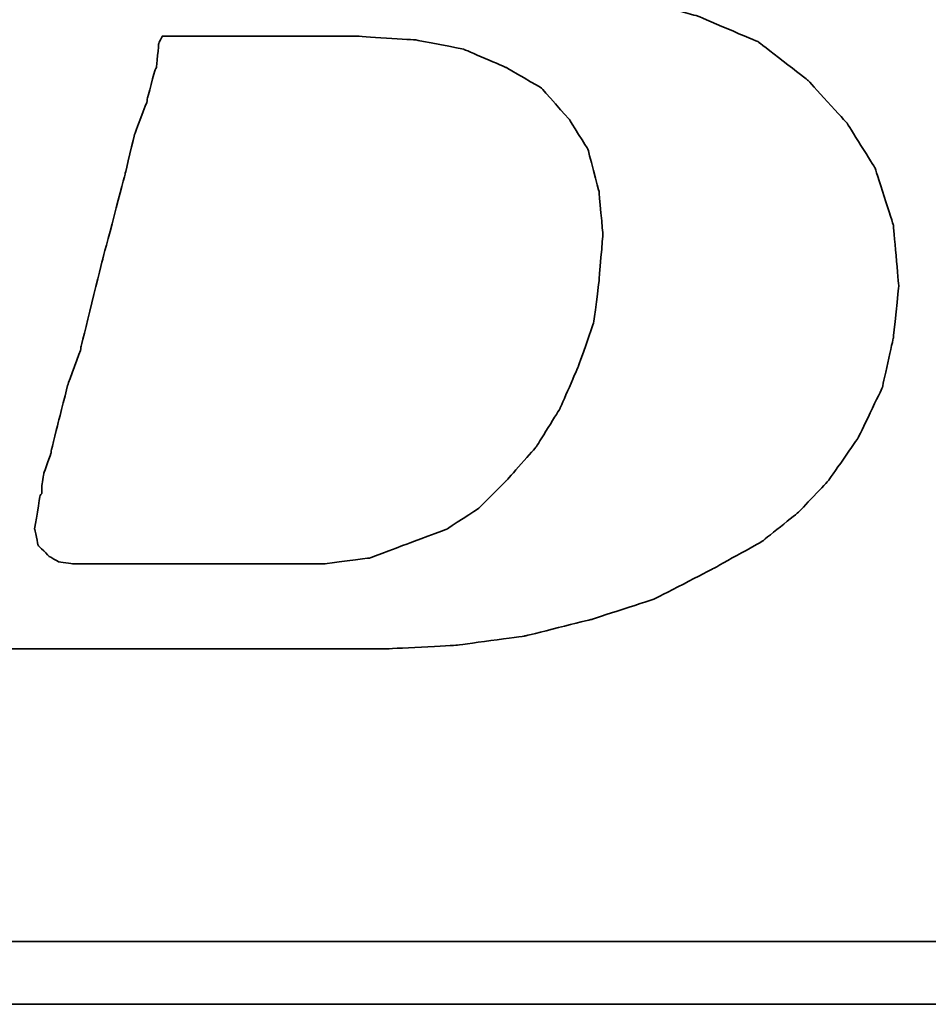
# Model space of a CAD drawing. Header units: millimetres. Extents: x 1396 to 1813, y -216 to -72.
# Tile 28 of 53: x 1712.74 to 1714.68, y -168.09 to -165.99. Entities that reach past the tile are written whole.
import ezdxf

# ---------------------------------------------------------------- set-up
doc = ezdxf.new("R2010")
doc.units = ezdxf.units.MM
doc.layers.add('DIM', color=4, linetype='CONTINUOUS')
doc.layers.add('layer 1', color=7, linetype='CONTINUOUS')

# ---------------------------------------------------------------- blocks, each defined once
blk = doc.blocks.new('TBI MOTION logo(完整正式版)')
at = {"layer": 'layer 1', "color": 22, "lineweight": 35}
for points, knots in [([(-64.65375, -6.86375), (-64.65375, -6.86375), (-64.84375, -7.29625), (-64.84375, -7.29625), (-64.84375, -7.29625), (-64.84375, -7.29625), (-64.86875, -7.34375), (-64.86875, -7.34375), (-64.86875, -7.34375), (-64.86875, -7.34375), (-64.86875, -7.36875), (-64.86875, -7.36875), (-64.86875, -7.36875), (-64.86875, -7.36875), (-65.15375, -7.65375), (-65.15375, -7.65375), (-65.15375, -7.65375), (-65.15375, -7.65375), (-65.17875, -7.65375), (-65.17875, -7.65375), (-65.17875, -7.65375), (-65.17875, -7.65375), (-65.20375, -7.67875), (-65.20375, -7.67875), (-65.20375, -7.67875), (-65.20375, -7.67875), (-65.58875, -7.87125), (-65.58875, -7.87125), (-65.58875, -7.87125), (-65.58875, -7.87125), (-65.63375, -7.87125), (-65.63375, -7.87125), (-65.63375, -7.87125), (-65.63375, -7.87125), (-65.65875, -7.89375), (-65.65875, -7.89375), (-65.65875, -7.89375), (-65.65875, -7.89375), (-66.09375, -7.94375), (-66.09375, -7.94375), (-66.09375, -7.94375), (-66.09375, -7.94375), (-66.11375, -7.94375), (-66.11375, -7.94375), (-66.11375, -7.94375), (-66.11375, -7.94375), (-66.16375, -7.94375), (-66.16375, -7.94375), (-66.16375, -7.94375), (-66.16375, -7.94375), (-66.30875, -7.94375), (-66.30875, -7.94375), (-66.30875, -7.94375), (-66.30875, -7.94375), (-66.69375, -7.94375), (-66.69375, -7.94375), (-66.69375, -7.94375), (-66.69375, -7.94375), (-67.07375, -7.94375), (-67.07375, -7.94375), (-67.07375, -7.94375), (-67.07375, -7.94375), (-67.12375, -7.94375), (-67.12375, -7.94375), (-67.12375, -7.94375), (-67.12375, -7.94375), (-67.12375, -7.96625), (-67.12375, -7.96625), (-67.12375, -7.96625), (-67.12375, -7.96625), (-67.14875, -7.99125), (-67.14875, -7.99125), (-67.14875, -7.99125), (-67.14875, -7.99125), (-67.24375, -8.34875), (-67.24375, -8.34875), (-67.24375, -8.34875), (-67.24375, -8.34875), (-67.31375, -8.68625), (-67.31375, -8.68625), (-67.31375, -8.68625), (-67.31375, -8.68625), (-67.26875, -8.68625), (-67.26875, -8.68625), (-67.26875, -8.68625), (-67.26875, -8.68625), (-67.07375, -8.68625), (-67.07375, -8.68625), (-67.07375, -8.68625), (-67.07375, -8.68625), (-66.54875, -8.68625), (-66.54875, -8.68625), (-66.54875, -8.68625), (-66.54875, -8.68625), (-65.82625, -8.68625), (-65.82625, -8.68625), (-65.82625, -8.68625), (-65.82625, -8.68625), (-65.01375, -8.68625), (-65.01375, -8.68625), (-65.01375, -8.68625), (-65.01375, -8.68625), (-64.05375, -8.68625), (-64.05375, -8.68625), (-64.05375, -8.68625), (-64.05375, -8.68625), (-62.08375, -8.68625), (-62.08375, -8.68625), (-62.08375, -8.68625), (-62.08375, -8.68625), (-60.06875, -8.68625), (-60.06875, -8.68625), (-60.06875, -8.68625), (-60.06875, -8.68625), (-59.10875, -8.68625), (-59.10875, -8.68625), (-59.10875, -8.68625), (-59.10875, -8.68625), (-58.29375, -8.68625), (-58.29375, -8.68625), (-58.29375, -8.68625), (-58.29375, -8.68625), (-57.57375, -8.68625), (-57.57375, -8.68625), (-57.57375, -8.68625), (-57.57375, -8.68625), (-57.04875, -8.68625), (-57.04875, -8.68625), (-57.04875, -8.68625), (-57.04875, -8.68625), (-56.85375, -8.68625), (-56.85375, -8.68625), (-56.85375, -8.68625), (-56.85375, -8.68625), (-56.70875, -8.68625), (-56.70875, -8.68625), (-56.70875, -8.68625), (-56.70875, -8.68625), (-56.61375, -8.68625), (-56.61375, -8.68625), (-56.61375, -8.68625), (-56.61375, -8.68625), (-56.56875, -8.68625), (-56.56875, -8.68625), (-56.56875, -8.68625), (-56.56875, -8.68625), (-55.65375, -8.63875), (-55.65375, -8.63875), (-55.65375, -8.63875), (-55.65375, -8.63875), (-54.76875, -8.51875), (-54.76875, -8.51875), (-54.76875, -8.51875), (-54.76875, -8.51875), (-53.90375, -8.30375), (-53.90375, -8.30375), (-53.90375, -8.30375), (-53.90375, -8.30375), (-53.08875, -8.03875), (-53.08875, -8.03875), (-53.08875, -8.03875), (-53.08875, -8.03875), (-52.34375, -7.65375), (-52.34375, -7.65375), (-52.34375, -7.65375), (-52.34375, -7.65375), (-51.69875, -7.29625), (-51.69875, -7.29625), (-51.69875, -7.29625), (-51.69875, -7.29625), (-51.21875, -6.91125), (-51.21875, -6.91125), (-51.21875, -6.91125), (-51.21875, -6.91125), (-50.83375, -6.50375), (-50.83375, -6.50375), (-50.83375, -6.50375), (-50.83375, -6.50375), (-50.44875, -5.94875), (-50.44875, -5.94875), (-50.44875, -5.94875), (-50.44875, -5.94875), (-50.13875, -5.30375), (-50.13875, -5.30375), (-50.13875, -5.30375), (-50.13875, -5.30375), (-49.99375, -4.65375), (-49.99375, -4.65375), (-49.99375, -4.65375), (-49.99375, -4.65375), (-49.92375, -3.98375), (-49.92375, -3.98375), (-49.92375, -3.98375), (-49.92375, -3.98375), (-49.99375, -3.19374), (-49.99375, -3.19374), (-49.99375, -3.19374), (-49.99375, -3.19374), (-50.23374, -2.44874), (-50.23374, -2.44874), (-50.23374, -2.44874), (-50.23374, -2.44874), (-50.59375, -1.87374), (-50.59375, -1.87374), (-50.59375, -1.87374), (-50.59375, -1.87374), (-51.09875, -1.31874), (-51.09875, -1.31874), (-51.09875, -1.31874), (-51.09875, -1.31874), (-51.74375, -0.81875), (-51.74375, -0.81875), (-51.74375, -0.81875), (-51.74375, -0.81875), (-52.53875, -0.48125), (-52.53875, -0.48125), (-52.53875, -0.48125), (-52.53875, -0.48125), (-53.47375, -0.21875), (-53.47375, -0.21875), (-53.47375, -0.21875), (-53.47375, -0.21875), (-54.52875, -0.04874), (-54.52875, -0.04874), (-54.52875, -0.04874), (-54.52875, -0.04874), (-55.65375, 0.12125), (-55.65375, 0.12125), (-55.65375, 0.12125), (-55.65375, 0.12125), (-54.50375, 0.28624), (-54.50375, 0.28624), (-54.50375, 0.28624), (-54.50375, 0.28624), (-53.83375, 0.38124), (-53.83375, 0.38124), (-53.83375, 0.38124), (-53.83375, 0.38124), (-53.18375, 0.50125), (-53.18375, 0.50125), (-53.18375, 0.50125), (-53.18375, 0.50125), (-52.55875, 0.66874), (-52.55875, 0.66874), (-52.55875, 0.66874), (-52.55875, 0.66874), (-52.03375, 0.86124), (-52.03375, 0.86124), (-52.03375, 0.86124), (-52.03375, 0.86124), (-51.50374, 1.03124), (-51.50374, 1.03124), (-51.50374, 1.03124), (-51.50374, 1.03124), (-51.09875, 1.27125), (-51.09875, 1.27125), (-51.09875, 1.27125), (-51.09875, 1.27125), (-50.71375, 1.48624), (-50.71375, 1.48624), (-50.71375, 1.48624), (-50.71375, 1.48624), (-50.37625, 1.77625), (-50.37625, 1.77625), (-50.37625, 1.77625), (-50.37625, 1.77625), (-49.82375, 2.37625), (-49.82375, 2.37625), (-49.82375, 2.37625), (-49.82375, 2.37625), (-49.41875, 2.99625), (-49.41875, 2.99625), (-49.41875, 2.99625), (-49.41875, 2.99625), (-49.22375, 3.76625), (-49.22375, 3.76625), (-49.22375, 3.76625), (-49.22375, 3.76625), (-49.15375, 4.50874), (-49.15375, 4.50874), (-49.15375, 4.50874), (-49.15375, 4.50874), (-49.20375, 5.25125), (-49.20375, 5.25125), (-49.20375, 5.25125), (-49.20375, 5.25125), (-49.41875, 5.92625), (-49.41875, 5.92625), (-49.41875, 5.92625), (-49.41875, 5.92625), (-49.77875, 6.47625), (-49.77875, 6.47625), (-49.77875, 6.47625), (-49.77875, 6.47625), (-50.33125, 7.02624), (-50.33125, 7.02624), (-50.33125, 7.02624), (-50.33125, 7.02624), (-51.00125, 7.43625), (-51.00125, 7.43625), (-51.00125, 7.43625), (-51.00125, 7.43625), (-51.79375, 7.72625), (-51.79375, 7.72625), (-51.79375, 7.72625), (-51.79375, 7.72625), (-52.72875, 7.89124), (-52.72875, 7.89124), (-52.72875, 7.89124), (-52.72875, 7.89124), (-53.83375, 7.98625), (-53.83375, 7.98625), (-53.83375, 7.98625), (-53.83375, 7.98625), (-53.92875, 7.98625), (-53.92875, 7.98625), (-53.92875, 7.98625), (-53.92875, 7.98625), (-54.26375, 7.98625), (-54.26375, 7.98625), (-54.26375, 7.98625), (-54.26375, 7.98625), (-54.74375, 7.98625), (-54.74375, 7.98625), (-54.74375, 7.98625), (-54.74375, 7.98625), (-55.36875, 7.98625), (-55.36875, 7.98625), (-55.36875, 7.98625), (-55.36875, 7.98625), (-56.13375, 7.98625), (-56.13375, 7.98625), (-56.13375, 7.98625), (-56.13375, 7.98625), (-56.94875, 7.98625), (-56.94875, 7.98625), (-56.94875, 7.98625), (-56.94875, 7.98625), (-58.77625, 7.98625), (-58.77625, 7.98625), (-58.77625, 7.98625), (-58.77625, 7.98625), (-60.59875, 7.98625), (-60.59875, 7.98625), (-60.59875, 7.98625), (-60.59875, 7.98625), (-61.41375, 7.98625), (-61.41375, 7.98625), (-61.41375, 7.98625), (-61.41375, 7.98625), (-62.17875, 7.98625), (-62.17875, 7.98625), (-62.17875, 7.98625), (-62.17875, 7.98625), (-62.80375, 7.98625), (-62.80375, 7.98625), (-62.80375, 7.98625), (-62.80375, 7.98625), (-63.30625, 7.98625), (-63.30625, 7.98625), (-63.30625, 7.98625), (-63.30625, 7.98625), (-63.57375, 7.98625), (-63.57375, 7.98625), (-63.57375, 7.98625), (-63.57375, 7.98625), (-63.57375, 7.96375), (-63.57375, 7.96375), (-63.57375, 7.96375), (-63.57375, 7.96375), (-63.59875, 7.94125), (-63.59875, 7.94125), (-63.59875, 7.94125), (-63.59875, 7.94125), (-63.69375, 7.55625), (-63.69375, 7.55625), (-63.69375, 7.55625), (-63.69375, 7.55625), (-63.76375, 7.24624), (-63.76375, 7.24624), (-63.76375, 7.24624), (-63.76375, 7.24624), (-63.23875, 7.24624), (-63.23875, 7.24624), (-63.23875, 7.24624), (-63.23875, 7.24624), (-62.75875, 7.24624), (-62.75875, 7.24624), (-62.75875, 7.24624), (-62.75875, 7.24624), (-62.61125, 7.24624), (-62.61125, 7.24624), (-62.61125, 7.24624), (-62.61125, 7.24624), (-62.56625, 7.24624), (-62.56625, 7.24624), (-62.56625, 7.24624), (-62.56625, 7.24624), (-62.22875, 7.24624), (-62.22875, 7.24624), (-62.22875, 7.24624), (-62.22875, 7.24624), (-62.20375, 7.24624), (-62.20375, 7.24624), (-62.20375, 7.24624), (-62.20375, 7.24624), (-62.17875, 7.21875), (-62.17875, 7.21875), (-62.17875, 7.21875), (-62.17875, 7.21875), (-61.96375, 7.17125), (-61.96375, 7.17125), (-61.96375, 7.17125), (-61.96375, 7.17125), (-61.72375, 7.12624), (-61.72375, 7.12624), (-61.72375, 7.12624), (-61.72375, 7.12624), (-61.70375, 7.12624), (-61.70375, 7.12624), (-61.70375, 7.12624), (-61.70375, 7.12624), (-61.55875, 7.07624), (-61.55875, 7.07624), (-61.55875, 7.07624), (-61.55875, 7.07624), (-61.50875, 7.07624), (-61.50875, 7.07624), (-61.50875, 7.07624), (-61.50875, 7.07624), (-61.48375, 7.02624), (-61.48375, 7.02624), (-61.48375, 7.02624), (-61.48375, 7.02624), (-61.31875, 6.83375), (-61.31875, 6.83375), (-61.31875, 6.83375), (-61.31875, 6.83375), (-61.29375, 6.81125), (-61.29375, 6.81125), (-61.29375, 6.81125), (-61.29375, 6.81125), (-61.29375, 6.78625), (-61.29375, 6.78625), (-61.29375, 6.78625), (-61.29375, 6.78625), (-61.19875, 6.50124), (-61.19875, 6.50124), (-61.19875, 6.50124), (-61.19875, 6.50124), (-61.17375, 6.45124), (-61.17375, 6.45124), (-61.17375, 6.45124), (-61.17375, 6.45124), (-61.19875, 6.40625), (-61.19875, 6.40625), (-61.19875, 6.40625), (-61.19875, 6.40625), (-61.26875, 5.99624), (-61.26875, 5.99624), (-61.26875, 5.99624), (-61.26875, 5.99624), (-61.26875, 5.85125), (-61.26875, 5.85125), (-61.26875, 5.85125), (-61.26875, 5.85125), (-61.26875, 5.82625), (-61.26875, 5.82625), (-61.26875, 5.82625), (-61.26875, 5.82625), (-61.29375, 5.80625), (-61.29375, 5.80625), (-61.29375, 5.80625), (-61.29375, 5.80625), (-61.34125, 5.66125), (-61.34125, 5.66125), (-61.34125, 5.66125), (-61.34125, 5.66125), (-61.41375, 5.44625), (-61.41375, 5.44625), (-61.41375, 5.44625), (-61.41375, 5.44625), (-61.48375, 5.15625), (-61.48375, 5.15625), (-61.48375, 5.15625), (-61.48375, 5.15625), (-61.58375, 4.82124), (-61.58375, 4.82124), (-61.58375, 4.82124), (-61.58375, 4.82124), (-61.79875, 4.00375), (-61.79875, 4.00375), (-61.79875, 4.00375), (-61.79875, 4.00375), (-62.05875, 2.99625), (-62.05875, 2.99625), (-62.05875, 2.99625), (-62.05875, 2.99625), (-62.34875, 1.91625), (-62.34875, 1.91625), (-62.34875, 1.91625), (-62.34875, 1.91625), (-62.97375, -0.41124), (-62.97375, -0.41124), (-62.97375, -0.41124), (-62.97375, -0.41124), (-63.59875, -2.75875), (-63.59875, -2.75875), (-63.59875, -2.75875), (-63.59875, -2.75875), (-63.88375, -3.86374), (-63.88375, -3.86374), (-63.88375, -3.86374), (-63.88375, -3.86374), (-64.14875, -4.82374), (-64.14875, -4.82374), (-64.14875, -4.82374), (-64.14875, -4.82374), (-64.36375, -5.64125), (-64.36375, -5.64125), (-64.36375, -5.64125), (-64.36375, -5.64125), (-64.43625, -5.97625), (-64.43625, -5.97625), (-64.43625, -5.97625), (-64.43625, -5.97625), (-64.50875, -6.28625), (-64.50875, -6.28625), (-64.50875, -6.28625), (-64.50875, -6.28625), (-64.50875, -6.30875), (-64.50875, -6.30875), (-64.50875, -6.30875), (-64.50875, -6.30875), (-64.57875, -6.50375), (-64.57875, -6.50375), (-64.57875, -6.50375), (-64.57875, -6.50375), (-64.62875, -6.69625), (-64.62875, -6.69625), (-64.62875, -6.69625), (-64.62875, -6.69625), (-64.62875, -6.76875), (-64.62875, -6.76875), (-64.62875, -6.76875), (-64.62875, -6.76875), (-64.62875, -6.81375), (-64.62875, -6.81375), (-64.62875, -6.81375), (-64.62875, -6.81375), (-64.62875, -6.83875), (-64.62875, -6.83875), (-64.62875, -6.83875), (-64.62875, -6.83875), (-64.65375, -6.86375), (-64.65375, -6.86375)], [0, 0, 0, 0, 0.00719424, 0.00719424, 0.00719424, 0.00719425, 0.01438849, 0.01438849, 0.01438849, 0.0143885, 0.02158273, 0.02158273, 0.02158273, 0.02158274, 0.02877698, 0.02877698, 0.02877698, 0.02877699, 0.03597122, 0.03597122, 0.03597122, 0.03597123, 0.04316547, 0.04316547, 0.04316547, 0.04316548, 0.05035971, 0.05035971, 0.05035971, 0.05035972, 0.05755396, 0.05755396, 0.05755396, 0.05755397, 0.0647482, 0.0647482, 0.0647482, 0.06474821, 0.07194245, 0.07194245, 0.07194245, 0.07194246, 0.07913669, 0.07913669, 0.07913669, 0.0791367, 0.08633094, 0.08633094, 0.08633094, 0.08633095, 0.09352518, 0.09352518, 0.09352518, 0.09352519, 0.10071942, 0.10071942, 0.10071942, 0.10071943, 0.10791367, 0.10791367, 0.10791367, 0.10791368, 0.11510791, 0.11510791, 0.11510791, 0.11510792, 0.12230216, 0.12230216, 0.12230216, 0.12230217, 0.1294964, 0.1294964, 0.1294964, 0.12949641, 0.13669065, 0.13669065, 0.13669065, 0.13669066, 0.14388489, 0.14388489, 0.14388489, 0.1438849, 0.15107914, 0.15107914, 0.15107914, 0.15107915, 0.15827338, 0.15827338, 0.15827338, 0.15827339, 0.16546763, 0.16546763, 0.16546763, 0.16546764, 0.17266187, 0.17266187, 0.17266187, 0.17266188, 0.17985612, 0.17985612, 0.17985612, 0.17985613, 0.18705036, 0.18705036, 0.18705036, 0.18705037, 0.1942446, 0.1942446, 0.1942446, 0.19424461, 0.20143885, 0.20143885, 0.20143885, 0.20143886, 0.20863309, 0.20863309, 0.20863309, 0.2086331, 0.21582734, 0.21582734, 0.21582734, 0.21582735, 0.22302158, 0.22302158, 0.22302158, 0.22302159, 0.23021583, 0.23021583, 0.23021583, 0.23021584, 0.23741007, 0.23741007, 0.23741007, 0.23741008, 0.24460432, 0.24460432, 0.24460432, 0.24460433, 0.25179856, 0.25179856, 0.25179856, 0.25179857, 0.25899281, 0.25899281, 0.25899281, 0.25899282, 0.26618705, 0.26618705, 0.26618705, 0.26618706, 0.27338129, 0.27338129, 0.27338129, 0.2733813, 0.28057554, 0.28057554, 0.28057554, 0.28057555, 0.28776978, 0.28776978, 0.28776978, 0.28776979, 0.29496403, 0.29496403, 0.29496403, 0.29496404, 0.30215827, 0.30215827, 0.30215827, 0.30215828, 0.30935252, 0.30935252, 0.30935252, 0.30935253, 0.31654676, 0.31654676, 0.31654676, 0.31654677, 0.32374101, 0.32374101, 0.32374101, 0.32374102, 0.33093525, 0.33093525, 0.33093525, 0.33093526, 0.3381295, 0.3381295, 0.3381295, 0.33812951, 0.34532374, 0.34532374, 0.34532374, 0.34532375, 0.35251799, 0.35251799, 0.35251799, 0.352518, 0.35971223, 0.35971223, 0.35971223, 0.35971224, 0.36690647, 0.36690647, 0.36690647, 0.36690648, 0.37410072, 0.37410072, 0.37410072, 0.37410073, 0.38129496, 0.38129496, 0.38129496, 0.38129497, 0.38848921, 0.38848921, 0.38848921, 0.38848922, 0.39568345, 0.39568345, 0.39568345, 0.39568346, 0.4028777, 0.4028777, 0.4028777, 0.40287771, 0.41007194, 0.41007194, 0.41007194, 0.41007195, 0.41726619, 0.41726619, 0.41726619, 0.4172662, 0.42446043, 0.42446043, 0.42446043, 0.42446044, 0.43165468, 0.43165468, 0.43165468, 0.43165469, 0.43884892, 0.43884892, 0.43884892, 0.43884893, 0.44604317, 0.44604317, 0.44604317, 0.44604318, 0.45323741, 0.45323741, 0.45323741, 0.45323742, 0.46043165, 0.46043165, 0.46043165, 0.46043166, 0.4676259, 0.4676259, 0.4676259, 0.46762591, 0.47482014, 0.47482014, 0.47482014, 0.47482015, 0.48201439, 0.48201439, 0.48201439, 0.4820144, 0.48920863, 0.48920863, 0.48920863, 0.48920864, 0.49640288, 0.49640288, 0.49640288, 0.49640289, 0.50359712, 0.50359712, 0.50359712, 0.50359713, 0.51079137, 0.51079137, 0.51079137, 0.51079138, 0.51798561, 0.51798561, 0.51798561, 0.51798562, 0.52517986, 0.52517986, 0.52517986, 0.52517987, 0.5323741, 0.5323741, 0.5323741, 0.53237411, 0.53956835, 0.53956835, 0.53956835, 0.53956836, 0.54676259, 0.54676259, 0.54676259, 0.5467626, 0.55395683, 0.55395683, 0.55395683, 0.55395684, 0.56115108, 0.56115108, 0.56115108, 0.56115109, 0.56834532, 0.56834532, 0.56834532, 0.56834533, 0.57553957, 0.57553957, 0.57553957, 0.57553958, 0.58273381, 0.58273381, 0.58273381, 0.58273382, 0.58992806, 0.58992806, 0.58992806, 0.58992807, 0.5971223, 0.5971223, 0.5971223, 0.59712231, 0.60431655, 0.60431655, 0.60431655, 0.60431656, 0.61151079, 0.61151079, 0.61151079, 0.6115108, 0.61870504, 0.61870504, 0.61870504, 0.61870505, 0.62589928, 0.62589928, 0.62589928, 0.62589929, 0.63309353, 0.63309353, 0.63309353, 0.63309354, 0.64028777, 0.64028777, 0.64028777, 0.64028778, 0.64748201, 0.64748201, 0.64748201, 0.64748202, 0.65467626, 0.65467626, 0.65467626, 0.65467627, 0.6618705, 0.6618705, 0.6618705, 0.66187051, 0.66906475, 0.66906475, 0.66906475, 0.66906476, 0.67625899, 0.67625899, 0.67625899, 0.676259, 0.68345324, 0.68345324, 0.68345324, 0.68345325, 0.69064748, 0.69064748, 0.69064748, 0.69064749, 0.69784173, 0.69784173, 0.69784173, 0.69784174, 0.70503597, 0.70503597, 0.70503597, 0.70503598, 0.71223022, 0.71223022, 0.71223022, 0.71223023, 0.71942446, 0.71942446, 0.71942446, 0.71942447, 0.72661871, 0.72661871, 0.72661871, 0.72661872, 0.73381295, 0.73381295, 0.73381295, 0.73381296, 0.74100719, 0.74100719, 0.74100719, 0.7410072, 0.74820144, 0.74820144, 0.74820144, 0.74820145, 0.75539568, 0.75539568, 0.75539568, 0.75539569, 0.76258993, 0.76258993, 0.76258993, 0.76258994, 0.76978417, 0.76978417, 0.76978417, 0.76978418, 0.77697842, 0.77697842, 0.77697842, 0.77697843, 0.78417266, 0.78417266, 0.78417266, 0.78417267, 0.79136691, 0.79136691, 0.79136691, 0.79136692, 0.79856115, 0.79856115, 0.79856115, 0.79856116, 0.8057554, 0.8057554, 0.8057554, 0.80575541, 0.81294964, 0.81294964, 0.81294964, 0.81294965, 0.82014388, 0.82014388, 0.82014388, 0.82014389, 0.82733813, 0.82733813, 0.82733813, 0.82733814, 0.83453237, 0.83453237, 0.83453237, 0.83453238, 0.84172662, 0.84172662, 0.84172662, 0.84172663, 0.84892086, 0.84892086, 0.84892086, 0.84892087, 0.85611511, 0.85611511, 0.85611511, 0.85611512, 0.86330935, 0.86330935, 0.86330935, 0.86330936, 0.8705036, 0.8705036, 0.8705036, 0.87050361, 0.87769784, 0.87769784, 0.87769784, 0.87769785, 0.88489209, 0.88489209, 0.88489209, 0.8848921, 0.89208633, 0.89208633, 0.89208633, 0.89208634, 0.89928058, 0.89928058, 0.89928058, 0.89928059, 0.90647482, 0.90647482, 0.90647482, 0.90647483, 0.91366906, 0.91366906, 0.91366906, 0.91366907, 0.92086331, 0.92086331, 0.92086331, 0.92086332, 0.92805755, 0.92805755, 0.92805755, 0.92805756, 0.9352518, 0.9352518, 0.9352518, 0.93525181, 0.94244604, 0.94244604, 0.94244604, 0.94244605, 0.94964029, 0.94964029, 0.94964029, 0.9496403, 0.95683453, 0.95683453, 0.95683453, 0.95683454, 0.96402878, 0.96402878, 0.96402878, 0.96402879, 0.97122302, 0.97122302, 0.97122302, 0.97122303, 0.97841727, 0.97841727, 0.97841727, 0.97841728, 0.98561151, 0.98561151, 0.98561151, 0.98561152, 0.99280576, 0.99280576, 0.99280576, 0.99280577, 1, 1, 1, 1]), ([(-61.03125, -6.57375), (-61.03125, -6.57375), (-61.03125, -6.67125), (-61.03125, -6.67125), (-61.03125, -6.67125), (-61.03125, -6.67125), (-61.05375, -6.69625), (-61.05375, -6.69625), (-61.05375, -6.69625), (-61.05375, -6.69625), (-61.12375, -7.12875), (-61.12375, -7.12875), (-61.12375, -7.12875), (-61.12375, -7.12875), (-61.07875, -7.34375), (-61.07875, -7.34375), (-61.07875, -7.34375), (-61.07875, -7.34375), (-60.93375, -7.48875), (-60.93375, -7.48875), (-60.93375, -7.48875), (-60.93375, -7.48875), (-60.81375, -7.55625), (-60.81375, -7.55625), (-60.81375, -7.55625), (-60.81375, -7.55625), (-60.62375, -7.58375), (-60.62375, -7.58375), (-60.62375, -7.58375), (-60.62375, -7.58375), (-60.30875, -7.58375), (-60.30875, -7.58375), (-60.30875, -7.58375), (-60.30875, -7.58375), (-59.97375, -7.58375), (-59.97375, -7.58375), (-59.97375, -7.58375), (-59.97375, -7.58375), (-59.87875, -7.58375), (-59.87875, -7.58375), (-59.87875, -7.58375), (-59.87875, -7.58375), (-59.63625, -7.58375), (-59.63625, -7.58375), (-59.63625, -7.58375), (-59.63625, -7.58375), (-58.96875, -7.58375), (-58.96875, -7.58375), (-58.96875, -7.58375), (-58.96875, -7.58375), (-58.29375, -7.58375), (-58.29375, -7.58375), (-58.29375, -7.58375), (-58.29375, -7.58375), (-58.05375, -7.58375), (-58.05375, -7.58375), (-58.05375, -7.58375), (-58.05375, -7.58375), (-57.98375, -7.58375), (-57.98375, -7.58375), (-57.98375, -7.58375), (-57.98375, -7.58375), (-57.35875, -7.58375), (-57.35875, -7.58375), (-57.35875, -7.58375), (-57.35875, -7.58375), (-56.78375, -7.50875), (-56.78375, -7.50875), (-56.78375, -7.50875), (-56.78375, -7.50875), (-56.27875, -7.31875), (-56.27875, -7.31875), (-56.27875, -7.31875), (-56.27875, -7.31875), (-55.77375, -7.12875), (-55.77375, -7.12875), (-55.77375, -7.12875), (-55.77375, -7.12875), (-55.36875, -6.86375), (-55.36875, -6.86375), (-55.36875, -6.86375), (-55.36875, -6.86375), (-55.00875, -6.50375), (-55.00875, -6.50375), (-55.00875, -6.50375), (-55.00875, -6.50375), (-54.62375, -6.06875), (-54.62375, -6.06875), (-54.62375, -6.06875), (-54.62375, -6.06875), (-54.31375, -5.56875), (-54.31375, -5.56875), (-54.31375, -5.56875), (-54.31375, -5.56875), (-54.07375, -5.01625), (-54.07375, -5.01625), (-54.07375, -5.01625), (-54.07375, -5.01625), (-53.87875, -4.46374), (-53.87875, -4.46374), (-53.87875, -4.46374), (-53.87875, -4.46374), (-53.80875, -3.91375), (-53.80875, -3.91375), (-53.80875, -3.91375), (-53.80875, -3.91375), (-53.75875, -3.31375), (-53.75875, -3.31375), (-53.75875, -3.31375), (-53.75875, -3.31375), (-53.80875, -2.75875), (-53.80875, -2.75875), (-53.80875, -2.75875), (-53.80875, -2.75875), (-53.95375, -2.20875), (-53.95375, -2.20875), (-53.95375, -2.20875), (-53.95375, -2.20875), (-54.19375, -1.82625), (-54.19375, -1.82625), (-54.19375, -1.82625), (-54.19375, -1.82625), (-54.55375, -1.41875), (-54.55375, -1.41875), (-54.55375, -1.41875), (-54.55375, -1.41875), (-55.00875, -1.15125), (-55.00875, -1.15125), (-55.00875, -1.15125), (-55.00875, -1.15125), (-55.56125, -0.91375), (-55.56125, -0.91375), (-55.56125, -0.91375), (-55.56125, -0.91375), (-56.18125, -0.79375), (-56.18125, -0.79375), (-56.18125, -0.79375), (-56.18125, -0.79375), (-56.94875, -0.74374), (-56.94875, -0.74374), (-56.94875, -0.74374), (-56.94875, -0.74374), (-56.99875, -0.74374), (-56.99875, -0.74374), (-56.99875, -0.74374), (-56.99875, -0.74374), (-57.09375, -0.74374), (-57.09375, -0.74374), (-57.09375, -0.74374), (-57.09375, -0.74374), (-57.38375, -0.74374), (-57.38375, -0.74374), (-57.38375, -0.74374), (-57.38375, -0.74374), (-57.76875, -0.74374), (-57.76875, -0.74374), (-57.76875, -0.74374), (-57.76875, -0.74374), (-58.24625, -0.74374), (-58.24625, -0.74374), (-58.24625, -0.74374), (-58.24625, -0.74374), (-58.72875, -0.74374), (-58.72875, -0.74374), (-58.72875, -0.74374), (-58.72875, -0.74374), (-59.20875, -0.74374), (-59.20875, -0.74374), (-59.20875, -0.74374), (-59.20875, -0.74374), (-59.46875, -0.74374), (-59.46875, -0.74374), (-59.46875, -0.74374), (-59.46875, -0.74374), (-59.51625, -0.83875), (-59.51625, -0.83875), (-59.51625, -0.83875), (-59.51625, -0.83875), (-59.54375, -1.15125), (-59.54375, -1.15125), (-59.54375, -1.15125), (-59.54375, -1.15125), (-59.56375, -1.17874), (-59.56375, -1.17874), (-59.56375, -1.17874), (-59.56375, -1.17874), (-59.66375, -1.55875), (-59.66375, -1.55875), (-59.66375, -1.55875), (-59.66375, -1.55875), (-59.66375, -1.58375), (-59.66375, -1.58375), (-59.66375, -1.58375), (-59.66375, -1.58375), (-59.82875, -2.01874), (-59.82875, -2.01874), (-59.82875, -2.01874), (-59.82875, -2.01874), (-59.94875, -2.52125), (-59.94875, -2.52125), (-59.94875, -2.52125), (-59.94875, -2.52125), (-60.23875, -3.62375), (-60.23875, -3.62375), (-60.23875, -3.62375), (-60.23875, -3.62375), (-60.52375, -4.77624), (-60.52375, -4.77624), (-60.52375, -4.77624), (-60.52375, -4.77624), (-60.52375, -4.79874), (-60.52375, -4.79874), (-60.52375, -4.79874), (-60.52375, -4.79874), (-60.69125, -5.25375), (-60.69125, -5.25375), (-60.69125, -5.25375), (-60.69125, -5.25375), (-60.81375, -5.73625), (-60.81375, -5.73625), (-60.81375, -5.73625), (-60.81375, -5.73625), (-60.90875, -6.11875), (-60.90875, -6.11875), (-60.90875, -6.11875), (-60.90875, -6.11875), (-60.90875, -6.14375), (-60.90875, -6.14375), (-60.90875, -6.14375), (-60.90875, -6.14375), (-61.00375, -6.40875), (-61.00375, -6.40875), (-61.00375, -6.40875), (-61.00375, -6.40875), (-61.03125, -6.57375), (-61.03125, -6.57375)], [0, 0, 0, 0, 0.01694915, 0.01694915, 0.01694915, 0.01694916, 0.03389831, 0.03389831, 0.03389831, 0.03389832, 0.05084746, 0.05084746, 0.05084746, 0.05084747, 0.06779661, 0.06779661, 0.06779661, 0.06779662, 0.08474576, 0.08474576, 0.08474576, 0.08474577, 0.10169492, 0.10169492, 0.10169492, 0.10169493, 0.11864407, 0.11864407, 0.11864407, 0.11864408, 0.13559322, 0.13559322, 0.13559322, 0.13559323, 0.15254237, 0.15254237, 0.15254237, 0.15254238, 0.16949153, 0.16949153, 0.16949153, 0.16949154, 0.18644068, 0.18644068, 0.18644068, 0.18644069, 0.20338983, 0.20338983, 0.20338983, 0.20338984, 0.22033898, 0.22033898, 0.22033898, 0.22033899, 0.23728814, 0.23728814, 0.23728814, 0.23728815, 0.25423729, 0.25423729, 0.25423729, 0.2542373, 0.27118644, 0.27118644, 0.27118644, 0.27118645, 0.28813559, 0.28813559, 0.28813559, 0.2881356, 0.30508475, 0.30508475, 0.30508475, 0.30508476, 0.3220339, 0.3220339, 0.3220339, 0.32203391, 0.33898305, 0.33898305, 0.33898305, 0.33898306, 0.3559322, 0.3559322, 0.3559322, 0.35593221, 0.37288136, 0.37288136, 0.37288136, 0.37288137, 0.38983051, 0.38983051, 0.38983051, 0.38983052, 0.40677966, 0.40677966, 0.40677966, 0.40677967, 0.42372881, 0.42372881, 0.42372881, 0.42372882, 0.44067797, 0.44067797, 0.44067797, 0.44067798, 0.45762712, 0.45762712, 0.45762712, 0.45762713, 0.47457627, 0.47457627, 0.47457627, 0.47457628, 0.49152542, 0.49152542, 0.49152542, 0.49152543, 0.50847458, 0.50847458, 0.50847458, 0.50847459, 0.52542373, 0.52542373, 0.52542373, 0.52542374, 0.54237288, 0.54237288, 0.54237288, 0.54237289, 0.55932203, 0.55932203, 0.55932203, 0.55932204, 0.57627119, 0.57627119, 0.57627119, 0.5762712, 0.59322034, 0.59322034, 0.59322034, 0.59322035, 0.61016949, 0.61016949, 0.61016949, 0.6101695, 0.62711864, 0.62711864, 0.62711864, 0.62711865, 0.6440678, 0.6440678, 0.6440678, 0.64406781, 0.66101695, 0.66101695, 0.66101695, 0.66101696, 0.6779661, 0.6779661, 0.6779661, 0.67796611, 0.69491525, 0.69491525, 0.69491525, 0.69491526, 0.71186441, 0.71186441, 0.71186441, 0.71186442, 0.72881356, 0.72881356, 0.72881356, 0.72881357, 0.74576271, 0.74576271, 0.74576271, 0.74576272, 0.76271186, 0.76271186, 0.76271186, 0.76271187, 0.77966102, 0.77966102, 0.77966102, 0.77966103, 0.79661017, 0.79661017, 0.79661017, 0.79661018, 0.81355932, 0.81355932, 0.81355932, 0.81355933, 0.83050847, 0.83050847, 0.83050847, 0.83050848, 0.84745763, 0.84745763, 0.84745763, 0.84745764, 0.86440678, 0.86440678, 0.86440678, 0.86440679, 0.88135593, 0.88135593, 0.88135593, 0.88135594, 0.89830508, 0.89830508, 0.89830508, 0.89830509, 0.91525424, 0.91525424, 0.91525424, 0.91525425, 0.93220339, 0.93220339, 0.93220339, 0.9322034, 0.94915254, 0.94915254, 0.94915254, 0.94915255, 0.96610169, 0.96610169, 0.96610169, 0.9661017, 0.98305085, 0.98305085, 0.98305085, 0.98305086, 1, 1, 1, 1]), ([(75.90875, -9.47875), (75.90875, -9.47875), (75.90875, -12.28625), (75.90875, -12.28625), (75.90875, -12.28625), (75.90875, -12.28625), (75.90875, -12.47875), (75.90875, -12.47875), (75.90875, -12.47875), (75.90875, -12.47875), (75.71625, -12.47875), (75.71625, -12.47875), (75.71625, -12.47875), (75.71625, -12.47875), (-88.32875, -12.47875), (-88.32875, -12.47875), (-88.32875, -12.47875), (-88.32875, -12.47875), (-88.32875, -13.29375), (-88.32875, -13.29375), (-88.32875, -13.29375), (-88.32875, -13.29375), (82.89125, -13.29375), (82.89125, -13.29375), (82.89125, -13.29375), (82.89125, -13.29375), (75.90875, -9.47875), (75.90875, -9.47875)], [0, 0, 0, 0, 0.14285714, 0.14285714, 0.14285714, 0.14285715, 0.28571429, 0.28571429, 0.28571429, 0.2857143, 0.42857143, 0.42857143, 0.42857143, 0.42857144, 0.57142857, 0.57142857, 0.57142857, 0.57142858, 0.71428571, 0.71428571, 0.71428571, 0.71428572, 0.85714286, 0.85714286, 0.85714286, 0.85714287, 1, 1, 1, 1])]:
    blk.add_open_spline(points, degree=3, knots=knots, dxfattribs=at)

msp = doc.modelspace()

# ---------------------------------------------------------------- block references
at = {"layer": 'DIM', "color": 7, "xscale": 0.1641908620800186, "yscale": 0.1641908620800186, "zscale": 0.1641908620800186}
msp.add_blockref('TBI MOTION logo(完整正式版)', (1722.8107, -165.9055), dxfattribs=at)

doc.saveas('drawing.dxf')
